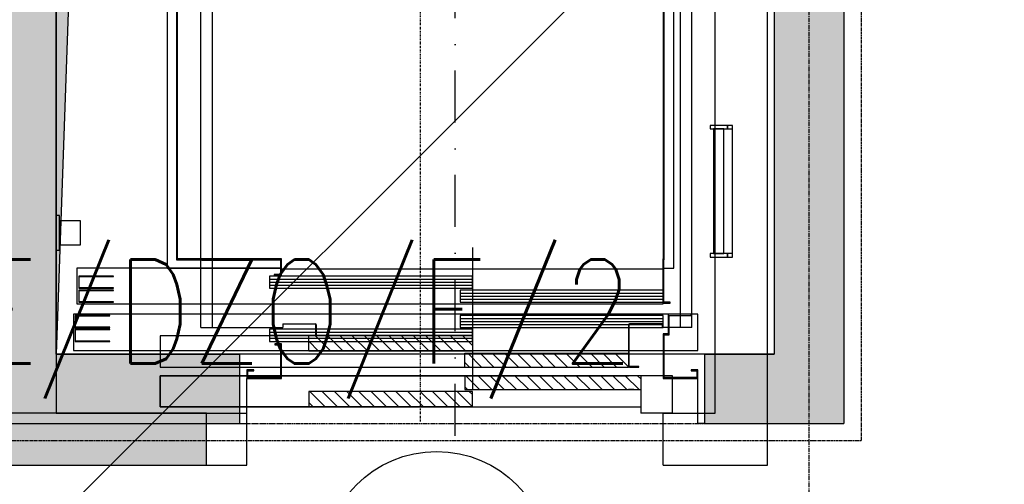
# Model space of a CAD drawing. Extents: x -7228 to 74941, y -112898 to 85621.
# Tile 123 of 256: x 52510 to 52794, y -53361 to -53227. Entities that reach past the tile are written whole.
import ezdxf

# ---------------------------------------------------------------- set-up
doc = ezdxf.new("R2010")
doc.units = 0
for name, pattern in [('CENTER', [2, 1.25, -0.25, 0.25, -0.25]), ('DASHDOT', [1, 0.5, -0.25, 0, -0.25]), ('DASHED2', [0.375, 0.25, -0.125]), ('DIVIDE', [31.75, 12.7, -6.35, 0, -6.35, 0, -6.35])]:
    doc.linetypes.add(name, pattern=pattern)
doc.layers.get('0').update_dxf_attribs({"color": 101, "linetype": 'CONTINUOUS'})
for name, color, linetype in [('E35', 6, 'CONTINUOUS'), ('E50', 3, 'CONTINUOUS'), ('Os-osie glowne', 1, 'CENTER'), ('Sc-beton', 7, 'CONTINUOUS'), ('Sc-beton-hatch', 86, 'CONTINUOUS'), ('Sc-cegla pustak-hatch', 8, 'CONTINUOUS'), ('Sc-nadproza kon', 5, 'DASHED2'), ('Suf-widok', 8, 'CONTINUOUS'), ('W-idok', 8, 'CONTINUOUS'), ('W-otwor-strop', 1, 'CONTINUOUS'), ('Wyp-meble', 155, 'CONTINUOUS')]:
    doc.layers.add(name, color=color, linetype=linetype)
doc.styles.add('ROMANS', font='romans', dxfattribs={"width": 0.85})

# ---------------------------------------------------------------- blocks, each defined once
blk = doc.blocks.new('_skjdkgjfklhjgflj')
at = {"layer": 'W-idok', "linetype": 'DASHDOT'}
blk.add_line((-82, -334.44), (-82, -5.49), dxfattribs=at)
at = {"layer": 'W-idok'}
for p, q in [((-12, -34.7), (-12, -287.5)), ((-11.7, -287.8), (-11.7, -35)), ((-152.3, -47.2), (-152.3, -287.8)), ((-152, -287.5), (-152, -47.5)), ((-155, -178.8), (-155, -290.2)), ((-9, -290.2), (-9, -215)), ((1.5, -249), (1.5, -250)), ((6.5, -249), (1.5, -249)), ((6.5, -250), (6.5, -249)), ((8, -249), (6.5, -249)), ((6.5, -249), (6.5, -250)), ((8, -250), (8, -249)), ((1.5, -250), (6.5, -250)), ((5.5, -250), (2.5, -250)), ((2.5, -250), (2.5, -286)), ((5.5, -286), (5.5, -250)), ((6.5, -250), (8, -250)), ((8, -286), (8, -250)), ((-186, -275), (-187, -275)), ((-187, -275), (-187, -285)), ((-186, -285), (-186, -275)), ((-180, -276.5), (-186, -276.5)), ((-186, -276.5), (-186, -283.5)), ((-180, -283.5), (-180, -276.5)), ((-186, -283.5), (-180, -283.5)), ((-187, -285), (-186, -285)), ((-67, -284.2), (-67, -325)), ((1.5, -286), (1.5, -287)), ((6.5, -286), (1.5, -286)), ((2.5, -286), (5.5, -286)), ((6.5, -287), (6.5, -286)), ((8, -286), (6.5, -286)), ((6.5, -286), (6.5, -287)), ((8, -287), (8, -286)), ((-152.3, -287.8), (-152, -287.8)), ((-152, -287.8), (-152, -287.5)), ((-122, -287.5), (-152, -287.5)), ((-152, -287.5), (-152, -287.8)), ((-152, -287.8), (-122.3, -287.8)), ((-122.3, -287.8), (-122.3, -292)), ((-122, -292.3), (-122, -287.5)), ((-12, -287.5), (-12.15, -287.5)), ((-12.15, -287.5), (-12.15, -300.3)), ((-11.85, -287.8), (-11.7, -287.8)), ((-11.85, -300), (-11.85, -287.8)), ((1.5, -287), (6.5, -287)), ((6.5, -287), (8, -287)), ((-122.3, -290.2), (-181, -290.2)), ((-181, -290.2), (-181, -300.5)), ((-155, -290.2), (-122.3, -290.2)), ((-122.3, -292), (-124.15, -292)), ((-124.15, -292), (-124.15, -292.3)), ((-124.15, -292.3), (-122, -292.3)), ((-122, -290.35), (-12.15, -290.35)), ((-11.85, -290.2), (-9, -290.2)), ((-170.5, -292.5), (-180.5, -292.5)), ((-180.5, -292.5), (-180.5, -296)), ((-180.4, -292.6), (-170.5, -292.6)), ((-180.4, -295.9), (-180.4, -292.6)), ((-170.5, -292.6), (-170.5, -292.5)), ((-67, -292.5), (-125.5, -292.5)), ((-125.5, -292.5), (-125.5, -296)), ((-125.5, -293.38), (-67, -293.38)), ((-125.5, -294.25), (-67, -294.25)), ((-125.5, -295.12), (-67, -295.12)), ((-67, -296), (-67, -292.5)), ((-180.5, -296), (-170.5, -296)), ((-170.5, -296.5), (-180.5, -296.5)), ((-180.5, -296.5), (-180.5, -300)), ((-170.5, -295.9), (-180.4, -295.9)), ((-180.4, -296.6), (-170.5, -296.6)), ((-180.4, -299.9), (-180.4, -296.6)), ((-170.5, -296), (-170.5, -295.9)), ((-170.5, -296.6), (-170.5, -296.5)), ((-125.5, -296), (-67, -296)), ((-12.15, -296.5), (-70.5, -296.5)), ((-70.5, -296.5), (-70.5, -300)), ((-70.5, -297.38), (-12, -297.38)), ((-181, -300.5), (-12, -300.5)), ((-180.5, -300), (-170.5, -300)), ((-170.5, -299.9), (-180.4, -299.9)), ((-170.5, -300), (-170.5, -299.9)), ((-70.5, -298.25), (-12, -298.25)), ((-70.5, -299.12), (-12, -299.12)), ((-70.5, -300), (-12.15, -300)), ((-12.15, -300.3), (-10, -300.3)), ((-12, -300.5), (-12, -300.3)), ((-10, -300), (-11.85, -300)), ((-10, -300.3), (-10, -300)), ((-10.6, -303.5), (-182, -303.5)), ((-182, -303.5), (-182, -313.9)), ((-4, -303.5), (-10.6, -303.5)), ((-10.6, -303.5), (-10.6, -309.1)), ((-2, -303.5), (-4, -303.5)), ((-4, -303.8), (-4, -303.5)), ((-2, -313.9), (-2, -303.5)), ((-171.5, -303.8), (-181.5, -303.8)), ((-181.5, -303.8), (-181.5, -307.3)), ((-181.4, -303.9), (-171.5, -303.9)), ((-181.4, -307.2), (-181.4, -303.9)), ((-171.5, -303.9), (-171.5, -303.8)), ((-12, -303.8), (-70.5, -303.8)), ((-70.5, -303.8), (-70.5, -307.3)), ((-70.5, -304.67), (-12, -304.67)), ((-70.5, -305.55), (-12, -305.55)), ((-70.5, -306.42), (-12, -306.42)), ((-12, -307.3), (-12, -303.8)), ((-10.3, -303.8), (-4, -303.8)), ((-10.3, -309.4), (-10.3, -303.8)), ((-181.5, -307.3), (-171.5, -307.3)), ((-171.5, -307.8), (-181.5, -307.8)), ((-181.5, -307.8), (-181.5, -311.3)), ((-171.5, -307.2), (-181.4, -307.2)), ((-181.4, -307.9), (-171.5, -307.9)), ((-181.4, -311.2), (-181.4, -307.9)), ((-171.5, -307.3), (-171.5, -307.2)), ((-171.5, -307.9), (-171.5, -307.8)), ((-67, -307.8), (-125.5, -307.8)), ((-125.5, -307.8), (-125.5, -311.3)), ((-125.5, -308.67), (-67, -308.67)), ((-70.5, -307.3), (-12, -307.3)), ((-67, -311.3), (-67, -307.8)), ((-12, -309.1), (-12, -322)), ((-10.6, -309.1), (-12, -309.1)), ((-181.5, -311.3), (-171.5, -311.3)), ((-171.5, -311.2), (-181.4, -311.2)), ((-171.5, -311.3), (-171.5, -311.2)), ((-125.5, -309.55), (-67, -309.55)), ((-125.5, -310.42), (-67, -310.42)), ((-125.5, -311.3), (-67, -311.3)), ((-122, -312), (-124, -312)), ((-124, -312), (-124, -312.3)), ((-122, -322), (-122, -312)), ((-11.7, -321.7), (-11.7, -309.4)), ((-11.7, -309.4), (-10.3, -309.4)), ((-182, -313.9), (-122.3, -313.9)), ((-124, -312.3), (-122.3, -312.3)), ((-122.3, -312.3), (-122.3, -321.7)), ((-122, -313.9), (-12, -313.9)), ((-11.7, -313.9), (-2, -313.9)), ((-132, -319.5), (-132, -322)), ((-130, -319.5), (-132, -319.5)), ((-131.7, -321.7), (-131.7, -319.8)), ((-131.7, -319.8), (-130, -319.8)), ((-130, -319.8), (-130, -319.5)), ((-2, -319.5), (-4, -319.5)), ((-4, -319.5), (-4, -319.8)), ((-4, -319.8), (-2.3, -319.8)), ((-2.3, -319.8), (-2.3, -321.7)), ((-2, -322), (-2, -319.5)), ((-132, -322), (-122, -322)), ((-132, -335), (-132, -322)), ((-122.3, -321.7), (-131.7, -321.7)), ((-12, -322), (-2, -322)), ((-2.3, -321.7), (-11.7, -321.7)), ((-2, -335), (-2, -322)), ((-134, -335), (-132, -335)), ((0, -335), (-2, -335))]:
    blk.add_line(p, q, dxfattribs=at)
blk = doc.blocks.new('_dkgjggg')
at = {"layer": 'W-idok'}
h = blk.add_hatch(dxfattribs=at)
h.set_pattern_fill('ANSI31', color=256, scale=20, angle=540, style=0)
h.set_pattern_definition([(135, (-271830.366, 61771.829), (1.767766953, 1.767766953), [])])
h.paths.add_polyline_path([(-85, -287.7), (-85, -292.14), (-132.2, -292.14), (-132.2, -287.7)])
h.paths.add_polyline_path([(-85, -303.76), (-85, -308.2), (-132.2, -308.2), (-132.2, -303.76)])
h.paths.add_polyline_path([(-40, -299.2), (-38.49, -299.2), (-36.5, -299.2), (-36.5, -303.2), (-85, -303.2), (-85, -299.2)])
h.paths.add_polyline_path([(-40, -292.7), (-40, -296.7), (-85, -296.7), (-85, -292.7)])
h.paths.add_polyline_path([(-85, -292.7), (-85, -296.7), (-87.2, -296.7), (-87.2, -292.7)])
h.paths.add_polyline_path([(-85, -299.2), (-85, -303.2), (-87.2, -303.2), (-87.2, -299.2)])
at = {"layer": 'Sc-beton'}
for p, q in [((0, -325), (0, 0)), ((-205, -15), (-205, -310)), ((-15, -310), (-15, -15)), ((-205, -310), (-150, -310)), ((-150, -325), (-150, -310)), ((-30, -310), (-15, -310)), ((-30, -325), (-30, -310)), ((-235, -325), (-150, -325)), ((-30, -325), (0, -325))]:
    blk.add_line(p, q, dxfattribs=at)
at = {"layer": 'W-idok', "linetype": 'DASHDOT', "ltscale": 30}
blk.add_line((-90, -316.5), (-90, -9.3), dxfattribs=at)
at = {"layer": 'W-idok'}
for p, q in [((-163.25, -285.3), (-163.25, -39.7)), ((-160, -39.7), (-160, -285.3)), ((-25, -285.3), (-25, -39.7)), ((-21.75, -285.3), (-21.75, -39.7)), ((-163.25, -285.3), (-139.7, -285.3)), ((-139.7, -284.2), (-130.31, -284.2)), ((-130.31, -284.35), (-139.69, -284.35)), ((-130.15, -287.39), (-130.15, -284.51)), ((-130, -284.51), (-130, -287.39)), ((-40, -284.51), (-40, -287.29)), ((-40, -285.5), (-40, -292.7)), ((-39.85, -296.39), (-39.85, -284.51)), ((-30.3, -284.2), (-39.69, -284.2)), ((-39.69, -284.35), (-30.31, -284.35)), ((-21.75, -285.3), (-30.3, -285.3)), ((-175, -287.7), (-175, -296.7)), ((-132.2, -287.7), (-175, -287.7)), ((-85, -287.7), (-132.2, -287.7)), ((-132.2, -292.14), (-132.2, -287.7)), ((-132, -287.55), (-130.31, -287.55)), ((-132, -287.7), (-132, -287.55)), ((-130.31, -287.7), (-132, -287.7)), ((-85, -287.7), (-85, -292.14)), ((-85, -292.14), (-132.2, -292.14)), ((-87.2, -296.7), (-87.2, -292.7)), ((-87.2, -292.7), (-40, -292.7)), ((-40, -292.7), (-40, -296.7)), ((-40, -293.2), (-40, -296.14)), ((-175, -296.7), (-87.2, -296.7)), ((-87.2, -296.7), (-40, -296.7)), ((-39.7, -296.7), (-37, -296.7)), ((-37, -296.55), (-39.69, -296.55)), ((-37, -296.7), (-37, -296.55)), ((-87.2, -299.2), (-175, -299.2)), ((-175, -299.2), (-87.2, -299.2)), ((-175, -299.2), (-175, -308.2)), ((-175, -308.2), (-175, -299.2)), ((-87.2, -299.2), (-87.2, -303.2)), ((-38.49, -299.2), (-87.2, -299.2)), ((-87.2, -299.2), (-40, -299.2)), ((-36.5, -299.2), (-38.49, -299.2)), ((-36.5, -299.2), (-36.5, -310)), ((-27.3, -299.2), (-36.5, -299.2)), ((-27.3, -310), (-27.3, -299.2)), ((-87.2, -303.2), (-36.5, -303.2)), ((-38.49, -303.2), (-40, -303.2)), ((-85, -303.76), (-132.2, -303.76)), ((-85, -303.76), (-132.2, -303.76)), ((-132.2, -303.76), (-132.2, -308.2)), ((-85, -308.2), (-85, -303.76)), ((-175, -308.2), (-132.2, -308.2)), ((-132.2, -308.2), (-175, -308.2)), ((-132.2, -308.2), (-85, -308.2)), ((-85, -308.2), (-132.2, -308.2)), ((-85, -308.2), (-36.5, -308.2)), ((-27.3, -310), (-36.5, -310))]:
    blk.add_line(p, q, dxfattribs=at)
for points in [[(-139.7, -284.2), (-139.7, -285.3)], [(-30.3, -284.2), (-30.3, -285.3)]]:
    blk.add_lwpolyline(points, dxfattribs=at)
for centre, radius, start, end in [((-130.31, -284.51), 0.31, 0, 90), ((-130.31, -284.51), 0.16, 0, 90), ((-39.69, -284.51), 0.31, 90, 180), ((-39.69, -284.51), 0.16, 90, 180), ((-130.31, -287.39), 0.16, 270, 0), ((-130.31, -287.39), 0.31, 270, 0), ((-39.7, -296.4), 0.3, 180, 270), ((-39.69, -296.39), 0.16, 180, 270)]:
    blk.add_arc(centre, radius, start, end, dxfattribs=at)
blk = doc.blocks.new('A$C59F8734F')
at = {"layer": 'Wyp-meble'}
blk.add_blockref('_dkgjggg', (1928, 3523), dxfattribs=at)

msp = doc.modelspace()

# ---------------------------------------------------------------- hatches: boundary and pattern name
at = {"layer": 'E50'}
msp.add_hatch(color=256, dxfattribs=at).paths.add_polyline_path([(52503.938, -53340.711), (52503.938, -53355.711), (52563.938, -53355.711), (52563.938, -53340.711)])
at = {"layer": 'Sc-beton-hatch'}
h = msp.add_hatch(dxfattribs=at)
h.set_pattern_fill('ANSI33', color=256, style=0)
h.paths.add_polyline_path([(51487.547, -51608.711), (51427.547, -51608.711), (51427.547, -51668.711), (51447.547, -51668.711), (51447.547, -51628.711), (51487.547, -51628.711)])
h.paths.add_polyline_path([(51822.547, -51608.711), (51722.547, -51608.711), (51722.547, -51628.711), (51762.547, -51628.711), (51762.547, -52190.711), (51782.547, -52190.711), (51782.547, -52038.711), (52169.547, -52038.711), (52169.547, -52018.711), (51782.547, -52018.711), (51782.547, -51628.711), (51822.547, -51628.711)])
h.paths.add_polyline_path([(51447.547, -51939.711), (51427.547, -51939.711), (51427.547, -52039.711), (51447.547, -52039.711)])
h.paths.add_polyline_path([(52347.547, -51608.711), (52268.547, -51608.711), (52268.547, -51628.711), (52347.547, -51628.711)])
h.paths.add_polyline_path([(52787.547, -51608.711), (52687.547, -51608.711), (52687.547, -51628.711), (52727.547, -51628.711), (52727.547, -51827.711), (52747.547, -51827.711), (52747.547, -51628.711), (52787.547, -51628.711)])
h.paths.add_polyline_path([(52807.547, -52018.711), (52747.547, -52018.711), (52747.547, -51927.711), (52727.547, -51927.711), (52727.547, -52018.711), (52599.485, -52018.711), (52599.485, -52038.711), (52807.547, -52038.711)])
h.paths.add_polyline_path([(52499.485, -52018.711), (52269.547, -52018.711), (52269.547, -52038.711), (52499.485, -52038.711)])
h.paths.add_polyline_path([(52747.547, -52350.711), (52712.547, -52350.711), (52712.547, -52385.711), (52747.547, -52385.711)])
h.paths.add_polyline_path([(53417.547, -51508.711), (53397.547, -51508.711), (53397.547, -51608.711), (53347.547, -51608.711), (53347.547, -51628.711), (53397.547, -51628.711), (53397.547, -52018.711), (52907.547, -52018.711), (52907.547, -52038.711), (53397.547, -52038.711), (53397.547, -52438.711), (53417.547, -52438.711)])
h.paths.add_polyline_path([(53439.547, -51508.711), (53419.547, -51508.711), (53419.547, -52278.711), (53439.547, -52278.711)])
h.paths.add_polyline_path([(53417.547, -52708.711), (53397.547, -52708.711), (53397.547, -52778.711), (53417.547, -52778.711)])
h.paths.add_polyline_path([(53417.547, -52858.711), (53397.547, -52858.711), (53397.547, -53008.711), (52967.547, -53008.711), (52967.547, -53028.711), (53397.547, -53028.711), (53397.547, -53068.711), (53417.547, -53068.711)])
h.paths.add_polyline_path([(53417.547, -53168.711), (53397.547, -53168.711), (53397.547, -53208.711), (53417.547, -53208.711)])
h.paths.add_polyline_path([(53417.547, -53308.711), (53397.547, -53308.711), (53397.547, -53573.711), (53417.547, -53573.711)])
h.paths.add_polyline_path([(52747.547, -53008.711), (52727.547, -53008.711), (52727.547, -53028.711), (52727.547, -53323.711), (52707.547, -53323.711), (52707.547, -53343.711), (52747.547, -53343.711)])
h.paths.add_polyline_path([(52727.547, -53008.711), (52707.547, -53008.711), (52707.547, -53028.711), (52727.547, -53028.711)], flags=16)
h.paths.add_polyline_path([(52573.547, -53323.711), (52520.547, -53323.711), (52520.547, -53028.711), (52505.547, -53028.711), (52505.547, -53323.711), (52485.547, -53323.711), (52485.547, -53343.711), (52573.547, -53343.711)])
h.paths.add_polyline_path([(52573.547, -53008.711), (52485.547, -53008.711), (52485.547, -53028.711), (52573.547, -53028.711)])
h.paths.add_polyline_path([(52351.547, -53008.711), (52298.547, -53008.711), (52298.547, -53028.711), (52351.547, -53028.711)], flags=17)
h.paths.add_polyline_path([(52298.547, -53008.711), (51987.547, -53008.711), (51987.547, -52350.711), (51900.047, -52350.711), (51900.047, -52370.711), (51967.547, -52370.711), (51967.547, -53008.711), (51447.547, -53008.711), (51447.547, -52968.711), (51427.547, -52968.711), (51427.547, -53068.711), (51447.547, -53068.711), (51447.547, -53028.711), (51967.547, -53028.711), (51967.547, -53538.711), (51987.547, -53538.711), (51987.547, -53028.711), (52278.547, -53028.711), (52278.547, -53343.711), (52298.547, -53343.711), (52351.547, -53343.711), (52351.547, -53323.711), (52298.547, -53323.711)])
h.paths.add_polyline_path([(51800.047, -52350.711), (51782.547, -52350.711), (51782.547, -52345.711), (51762.547, -52345.711), (51762.547, -52350.711), (51447.547, -52350.711), (51447.547, -52330.711), (51427.547, -52330.711), (51427.547, -52568.711), (51447.547, -52568.711), (51447.547, -52370.711), (51800.047, -52370.711)])
h.paths.add_polyline_path([(51447.547, -52718.711), (51427.547, -52718.711), (51427.547, -52818.711), (51447.547, -52818.711)])
h.paths.add_polyline_path([(51447.547, -53218.711), (51427.547, -53218.711), (51427.547, -53415.711), (51447.547, -53415.711)], flags=17)
h.paths.add_polyline_path([(51447.547, -53505.711), (51427.547, -53505.711), (51427.547, -53548.711), (51447.547, -53548.711)])
h.paths.add_polyline_path([(52024.547, -53758.711), (51447.547, -53758.711), (51447.547, -53698.711), (51427.547, -53698.711), (51427.547, -53778.711), (52024.547, -53778.711)])
h.paths.add_polyline_path([(52787.547, -53758.711), (52174.547, -53758.711), (52174.547, -53778.711), (52727.547, -53778.711), (52727.547, -54010.711), (52747.547, -54010.711), (52747.547, -53778.711), (52787.547, -53778.711)])
h.paths.add_polyline_path([(53025.547, -53758.711), (52922.547, -53758.711), (52922.547, -53778.711), (53025.547, -53778.711)])
h.paths.add_polyline_path([(53244.547, -53758.711), (53150.547, -53758.711), (53150.547, -53778.711), (53244.547, -53778.711)])
h.paths.add_polyline_path([(53417.547, -53723.711), (53397.547, -53723.711), (53397.547, -53758.711), (53349.547, -53758.711), (53349.547, -53778.711), (53397.547, -53778.711), (53397.547, -54383.711), (53417.547, -54383.711)])
h.paths.add_polyline_path([(52747.547, -54110.711), (52727.547, -54110.711), (52727.547, -54305.711), (52747.547, -54305.711)])
h.paths.add_polyline_path([(52747.547, -54405.711), (52727.547, -54405.711), (52727.547, -54508.711), (52314.153, -54508.711, -0.1551034), (52317.392, -54518.903, -0.1483474), (52314.417, -54528.711), (52727.547, -54528.711), (52727.547, -54588.711), (52747.547, -54588.711)])
h.paths.add_polyline_path([(52314.153, -54508.711), (52312.287, -54508.711), (52312.287, -54528.711), (52314.417, -54528.711, 0.1483474), (52317.392, -54518.903, 0.1551034)])
h.paths.add_polyline_path([(52287.287, -54508.711), (52285.327, -54508.711, 0.1551034), (52282.087, -54518.903, 0.1483474), (52285.062, -54528.711), (52287.287, -54528.711)])
h.paths.add_polyline_path([(52285.327, -54508.711), (52218.547, -54508.711), (52218.547, -54528.711), (52285.062, -54528.711, -0.1483474), (52282.087, -54518.903, -0.1551034)])
h.paths.add_polyline_path([(51997.547, -54508.711), (51987.547, -54508.711), (51947.547, -54508.711), (51947.547, -54533.711), (51987.547, -54533.711), (51997.547, -54533.711)])
h.paths.add_polyline_path([(51507.547, -54508.711), (51427.547, -54508.711), (51427.547, -54528.711), (51507.547, -54528.711)])
h.paths.add_polyline_path([(51547.547, -55013.711), (51527.547, -55013.711), (51527.547, -55046.711), (51547.547, -55046.711)])
h.paths.add_polyline_path([(52790.547, -55158.711), (52747.547, -55158.711), (52747.547, -55068.711), (52727.547, -55068.711), (52727.547, -55158.711), (51547.547, -55158.711), (51547.547, -55143.711), (51527.547, -55143.711), (51527.547, -55158.711), (51287.547, -55158.711), (51287.547, -55183.711), (52790.547, -55183.711)])
h.paths.add_polyline_path([(51237.547, -55158.711), (51187.547, -55158.711), (51187.547, -55183.711), (51237.547, -55183.711)])
h.paths.add_polyline_path([(51137.547, -55158.711), (51087.547, -55158.711), (51087.547, -55183.711), (51137.547, -55183.711)])
h.paths.add_polyline_path([(51037.547, -55158.711), (50987.547, -55158.711), (50987.547, -55183.711), (51037.547, -55183.711)])
h.paths.add_polyline_path([(50937.547, -55158.711), (50897.547, -55158.711), (50897.547, -56065.711), (50997.547, -56065.711), (50997.547, -56080.711), (51017.547, -56080.711), (51017.547, -56045.711), (50917.547, -56045.711), (50917.547, -55183.711), (50937.547, -55183.711)])
h.paths.add_polyline_path([(51602.547, -56198.711), (51017.547, -56198.711), (51017.547, -56180.711), (50997.547, -56180.711), (50997.547, -56198.711), (50797.547, -56198.711), (50797.547, -56553.711), (51527.547, -56553.711), (51527.547, -56593.711), (51547.547, -56593.711), (51547.547, -56553.711), (51599.547, -56553.711), (51599.547, -56533.711), (51547.547, -56533.711), (51547.547, -56378.711), (51527.547, -56378.711), (51527.547, -56533.711), (50817.547, -56533.711), (50817.547, -56218.711), (51527.547, -56218.711), (51527.547, -56228.711), (51547.547, -56228.711), (51547.547, -56218.711), (51602.547, -56218.711)])
h.paths.add_polyline_path([(52327.547, -56533.711), (51827.547, -56533.711), (51827.547, -56445.711), (51807.547, -56445.711), (51807.547, -56533.711), (51754.547, -56533.711), (51754.547, -56553.711), (51807.547, -56553.711), (51807.547, -56593.711), (51827.547, -56593.711), (51827.547, -56553.711), (52327.547, -56553.711)])
h.paths.add_polyline_path([(52507.547, -56198.711), (51752.547, -56198.711), (51752.547, -56218.711), (52507.547, -56218.711)])
h.paths.add_polyline_path([(52794.547, -56533.711), (52747.547, -56533.711), (52747.547, -56419.211), (52727.547, -56419.211), (52727.547, -56533.711), (52607.547, -56533.711), (52607.547, -56553.711), (52794.547, -56553.711)])
h.paths.add_polyline_path([(52819.547, -56528.711), (52794.547, -56528.711), (52794.547, -56553.711), (52819.547, -56553.711)])
h.paths.add_polyline_path([(52747.547, -55693.711), (52727.547, -55693.711), (52727.547, -56289.211), (52747.547, -56289.211)])
h.paths.add_polyline_path([(52970.047, -56528.711), (52945.047, -56528.711), (52945.047, -56553.711), (52970.047, -56553.711)])
h.paths.add_polyline_path([(53120.047, -56528.711), (53095.047, -56528.711), (53095.047, -56553.711), (53120.047, -56553.711)])
h.paths.add_polyline_path([(53270.047, -56528.711), (53245.047, -56528.711), (53245.047, -56553.711), (53270.047, -56553.711)])
h.paths.add_polyline_path([(53382.547, -56533.711), (53337.547, -56533.711), (53337.547, -56553.711), (53382.547, -56553.711)])
h.paths.add_polyline_path([(53417.547, -56518.711), (53382.547, -56518.711), (53382.547, -56553.711), (53417.547, -56553.711)])
h.paths.add_polyline_path([(53417.547, -56456.711), (53397.547, -56456.711), (53397.547, -56518.711), (53417.547, -56518.711)])
h.paths.add_polyline_path([(53417.547, -56381.211), (53392.547, -56381.211), (53392.547, -56406.211), (53417.547, -56406.211)])
h.paths.add_polyline_path([(53417.547, -56231.211), (53392.547, -56231.211), (53392.547, -56256.211), (53417.547, -56256.211)])
h.paths.add_polyline_path([(53417.547, -56081.211), (53392.547, -56081.211), (53392.547, -56106.211), (53417.547, -56106.211)])
h.paths.add_polyline_path([(53417.547, -55931.211), (53392.547, -55931.211), (53392.547, -55956.211), (53417.547, -55956.211)])
h.paths.add_polyline_path([(53417.547, -55806.211), (53397.547, -55806.211), (53397.547, -55826.211), (53417.547, -55826.211)])
h.paths.add_polyline_path([(53417.547, -55781.211), (53392.547, -55781.211), (53392.547, -55806.211), (53417.547, -55806.211)])
h.paths.add_polyline_path([(53417.547, -55598.711), (53397.547, -55598.711), (53397.547, -55781.211), (53417.547, -55781.211)])
h.paths.add_polyline_path([(53417.547, -55398.711), (53382.547, -55398.711), (53382.547, -55363.711), (53362.547, -55363.711), (53362.547, -55418.711), (53397.547, -55418.711), (53397.547, -55448.711), (53417.547, -55448.711)])
h.paths.add_polyline_path([(53382.547, -55103.211), (53362.547, -55103.211), (53362.547, -55158.711), (52925.547, -55158.711), (52925.547, -55183.711), (53362.547, -55183.711), (53362.547, -55213.711), (53382.547, -55213.711), (53382.547, -55183.711)])
h.paths.add_polyline_path([(52747.547, -54693.711), (52727.547, -54693.711), (52727.547, -54918.711), (52747.547, -54918.711)])
h.paths.add_polyline_path([(53382.547, -54696.711), (53417.547, -54696.711), (53417.547, -54653.711), (53397.547, -54653.711), (53397.547, -54676.711), (53362.547, -54676.711), (53362.547, -54983.211), (53382.547, -54983.211)])
h.paths.add_polyline_path([(53417.547, -54483.711), (53397.547, -54483.711), (53397.547, -54553.711), (53417.547, -54553.711)])
at = {"layer": 'Sc-cegla pustak-hatch'}
h = msp.add_hatch(dxfattribs=at)
h.set_pattern_fill('ANSI32', color=256, scale=0.5, angle=90, style=0)
h.paths.add_polyline_path([(51447.547, -52310.711), (51427.547, -52310.711), (51427.547, -52330.711), (51447.547, -52330.711)])
h.paths.add_polyline_path([(52347.547, -51628.711), (52329.547, -51628.711), (52329.547, -51827.711), (52347.547, -51827.711)])
h.paths.add_polyline_path([(52472.547, -51947.711), (52347.547, -51947.711), (52347.547, -51927.711), (52329.547, -51927.711), (52329.547, -52018.711), (52347.547, -52018.711), (52347.547, -51965.711), (52454.547, -51965.711), (52454.547, -52018.711), (52472.547, -52018.711)])
h.paths.add_polyline_path([(53066.547, -52038.711), (53048.547, -52038.711), (53048.547, -52090.711), (52985.547, -52090.711), (52985.547, -52038.711), (52967.547, -52038.711), (52967.547, -52113.711), (52985.547, -52113.711), (52985.547, -52108.711), (53066.547, -52108.711)])
h.paths.add_polyline_path([(52985.547, -52213.711), (52967.547, -52213.711), (52967.547, -52888.711), (52985.547, -52888.711), (52985.547, -52758.711), (53397.547, -52758.711), (53397.547, -52740.711), (52985.547, -52740.711)])
h.paths.add_polyline_path([(52985.547, -53028.711), (52967.547, -53028.711), (52967.547, -53108.711), (52985.547, -53108.711)])
h.paths.add_polyline_path([(52985.547, -52988.711), (52967.547, -52988.711), (52967.547, -53008.711), (52985.547, -53008.711)])
h.paths.add_polyline_path([(52985.547, -53208.711), (52967.547, -53208.711), (52967.547, -53538.711), (52985.547, -53538.711), (52985.547, -53511.711), (53067.547, -53511.711), (53067.547, -53519.711), (53059.547, -53519.711), (53059.547, -53538.711), (53397.547, -53538.711), (53397.547, -53520.711), (53077.547, -53520.711), (53077.547, -53493.711), (52985.547, -53493.711)])
h.paths.add_polyline_path([(52296.547, -53510.711), (52278.547, -53510.711), (52278.547, -53520.711), (52095.547, -53520.711), (52095.547, -53252.711), (52077.547, -53252.711), (52077.547, -53520.711), (51987.547, -53520.711), (51987.547, -53538.711), (52278.547, -53538.711), (52278.547, -53581.211), (52296.547, -53581.211)])
h.paths.add_polyline_path([(52296.547, -53343.711), (52278.547, -53343.711), (52278.547, -53410.711), (52296.547, -53410.711)])
h.paths.add_polyline_path([(51967.547, -53520.711), (51942.547, -53520.711), (51942.547, -53538.711), (51967.547, -53538.711)])
h.paths.add_polyline_path([(51842.547, -53520.711), (51447.547, -53520.711), (51447.547, -53538.711), (51842.547, -53538.711)])
h.paths.add_polyline_path([(51445.547, -53778.711), (51427.547, -53778.711), (51427.547, -53898.711), (51445.547, -53898.711)])
h.paths.add_polyline_path([(51445.547, -54048.711), (51427.547, -54048.711), (51427.547, -54113.711), (51445.547, -54113.711)])
h.paths.add_polyline_path([(51445.547, -54263.711), (51427.547, -54263.711), (51427.547, -54328.711), (51445.547, -54328.711)])
h.paths.add_polyline_path([(51445.547, -54478.711), (51427.547, -54478.711), (51427.547, -54508.711), (51445.547, -54508.711)])
h.paths.add_polyline_path([(51445.547, -54528.711), (51427.547, -54528.711), (51427.547, -54543.711), (51445.547, -54543.711)])
h.paths.add_polyline_path([(51445.547, -54693.711), (51427.547, -54693.711), (51427.547, -54758.711), (51445.547, -54758.711)])
h.paths.add_polyline_path([(51445.547, -54908.711), (51427.547, -54908.711), (51427.547, -55031.711), (51527.547, -55031.711), (51527.547, -55013.711), (51445.547, -55013.711)])
h.paths.add_polyline_path([(52352.547, -54886.711), (52296.547, -54886.711), (52296.547, -54536.264, -0.2026768), (52285.062, -54528.711), (52278.547, -54528.711), (52278.547, -54904.711), (52352.547, -54904.711)])
h.paths.add_polyline_path([(52727.547, -54886.711), (52527.547, -54886.711), (52527.547, -54528.711), (52509.547, -54528.711), (52509.547, -54886.711), (52452.547, -54886.711), (52452.547, -54904.711), (52727.547, -54904.711)])
h.paths.add_polyline_path([(52727.547, -54210.711), (52369.547, -54210.711), (52369.547, -54127.711), (52296.547, -54127.711), (52296.547, -53778.711), (52278.547, -53778.711), (52278.547, -54508.711), (52285.327, -54508.711, -0.1958107), (52296.547, -54501.541), (52296.547, -54145.711), (52351.547, -54145.711), (52351.547, -54508.711), (52369.547, -54508.711), (52369.547, -54228.711), (52727.547, -54228.711)])
h.paths.add_polyline_path([(52296.547, -54501.541, 0.1514484), (52287.287, -54506.391), (52296.547, -54506.391)], flags=17)
h.paths.add_polyline_path([(52296.547, -54506.391), (52287.287, -54506.391), (52287.287, -54508.711), (52296.547, -54508.711)], flags=17)
h.paths.add_polyline_path([(52507.547, -55183.711), (52489.547, -55183.711), (52489.547, -55213.711), (52507.547, -55213.711)])
h.paths.add_polyline_path([(52507.547, -55363.711), (52489.547, -55363.711), (52489.547, -56198.711), (52507.547, -56198.711)])
h.paths.add_polyline_path([(52790.547, -55693.711), (52747.547, -55693.711), (52747.547, -55711.711), (52790.547, -55711.711)])
h.paths.add_polyline_path([(53197.547, -55693.711), (52985.547, -55693.711), (52967.547, -55693.711), (52940.547, -55693.711), (52940.547, -55711.711), (53197.547, -55711.711)])
h.paths.add_polyline_path([(52985.547, -55418.711), (53207.547, -55418.711), (53207.547, -55400.711), (52967.547, -55400.711), (52967.547, -55693.711), (52985.547, -55693.711)])
h.paths.add_polyline_path([(53362.547, -55400.711), (53307.547, -55400.711), (53307.547, -55418.711), (53362.547, -55418.711)])
h.paths.add_polyline_path([(52985.547, -55018.711), (52967.547, -55018.711), (52967.547, -55158.711), (52985.547, -55158.711)])
h.paths.add_polyline_path([(52985.547, -54694.711), (53362.547, -54694.711), (53362.547, -54676.711), (52985.547, -54676.711), (52985.547, -54405.711), (52967.547, -54405.711), (52967.547, -54918.711), (52985.547, -54918.711)])
h.paths.add_polyline_path([(53397.547, -54210.711), (53012.547, -54210.711), (53012.547, -54118.711), (52985.547, -54118.711), (52985.547, -54096.711), (52967.547, -54096.711), (52967.547, -54136.711), (52994.547, -54136.711), (52994.547, -54210.711), (52967.547, -54210.711), (52967.547, -54305.711), (52985.547, -54305.711), (52985.547, -54228.711), (53397.547, -54228.711)])
h.paths.add_polyline_path([(52985.547, -53778.711), (52967.547, -53778.711), (52967.547, -54006.711), (52985.547, -54006.711)])
h.paths.add_polyline_path([(52296.547, -53716.211), (52278.547, -53716.211), (52278.547, -53758.711), (52296.547, -53758.711)])
at = {"layer": 'W-otwor-strop'}
msp.add_hatch(color=256, dxfattribs=at).paths.add_polyline_path([(52520.547, -53323.711), (52520.547, -53028.711), (52727.547, -53028.711), (52530.547, -53038.711)])

# ---------------------------------------------------------------- linework, layer by layer
at = {"layer": 'E35'}
msp.add_line((52309.369, -53582.489), (53649.959, -52241.899), dxfattribs=at)
msp.add_circle((52630.221, -53384.495), 32.727, dxfattribs=at)
at = {"layer": 'E50'}
msp.add_lwpolyline([(52563.938, -53340.711), (52503.938, -53340.711), (52503.938, -53355.711), (52563.938, -53355.711)], close=True, dxfattribs=at)
at = {"layer": 'Os-osie glowne'}
msp.add_lwpolyline([(52737.547, -51086.711), (52737.547, -57063.711)], dxfattribs=at)
at = {"layer": 'Sc-beton'}
for p, q in [((52520.547, -53323.711), (52573.547, -53323.711)), ((52573.547, -53343.711), (52573.547, -53323.711)), ((52707.547, -53323.711), (52727.547, -53323.711)), ((52707.547, -53343.711), (52707.547, -53323.711)), ((52485.547, -53343.711), (52573.547, -53343.711)), ((52707.547, -53343.711), (52747.547, -53343.711))]:
    msp.add_line(p, q, dxfattribs=at)
for points in [[(52727.547, -53008.711), (52727.547, -53323.711)], [(52747.547, -53008.711), (52747.547, -53343.711)], [(52520.547, -53323.711), (52520.547, -53028.711)]]:
    msp.add_lwpolyline(points, dxfattribs=at)
at = {"layer": 'Sc-nadproza kon', "linetype": 'DASHDOT', "ltscale": 0.5}
for points in [[(52707.547, -53323.711), (52573.547, -53323.711)], [(52573.547, -53343.711), (52707.547, -53343.711)]]:
    msp.add_lwpolyline(points, dxfattribs=at)
at = {"layer": 'Suf-widok', "linetype": 'DIVIDE', "ltscale": 0.02}
for p, q in [((52752.547, -53003.711), (52752.547, -53348.711)), ((52752.547, -53348.711), (52301.547, -53348.711))]:
    msp.add_line(p, q, dxfattribs=at)
at = {"layer": 'W-otwor-strop'}
msp.add_lwpolyline([(52520.547, -53028.711), (52727.547, -53028.711), (52727.547, -53323.711), (52520.547, -53323.711)], close=True, dxfattribs=at)
msp.add_lwpolyline([(52520.547, -53323.711), (52520.547, -53028.711), (52727.547, -53028.711), (52530.547, -53038.711), (52520.547, -53323.711)], dxfattribs=at)

# ---------------------------------------------------------------- block references
msp.add_blockref('A$C59F8734F', (50797.547, -56553.711))
at = {"layer": 'W-idok'}
msp.add_blockref('_skjdkgjfklhjgflj', (52707.547, -53008.711), dxfattribs=at)

# ---------------------------------------------------------------- texts
at = {"layer": 'E50', "style": 'ROMANS', "width": 0.8}
msp.add_text('TE/DZO/F/2', height=30, dxfattribs=at).set_placement((52479.201, -53326.44))

doc.saveas('drawing.dxf')
